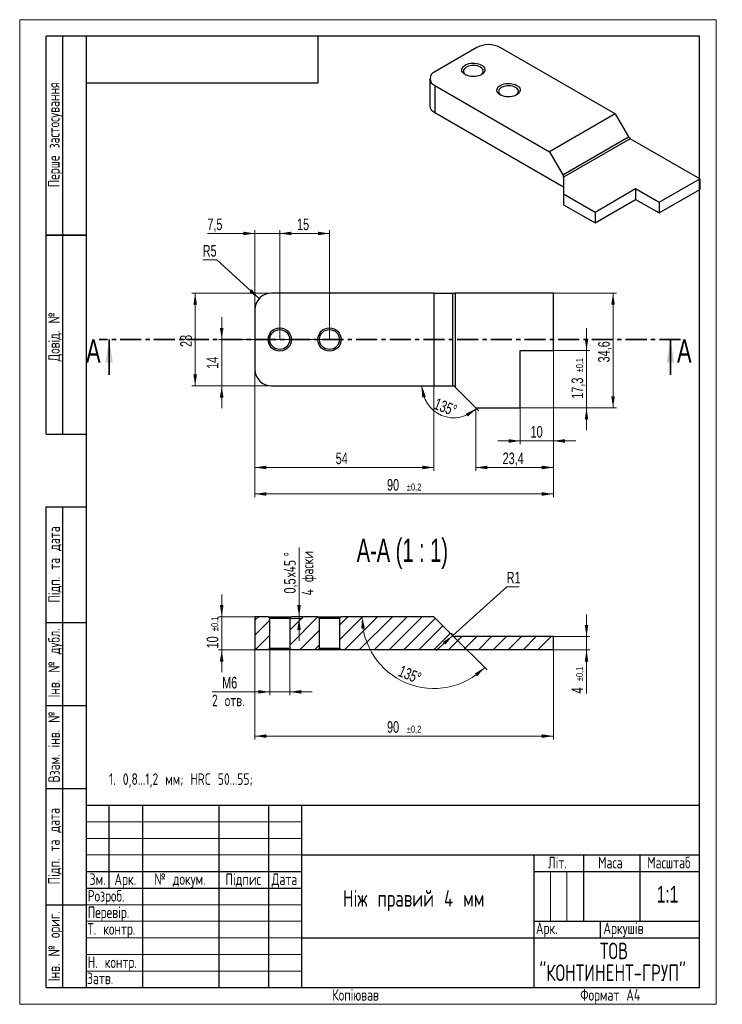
# Model space of a CAD drawing. Header units: millimetres. Extents: x 0 to 212, y 0 to 297.
import ezdxf

# ---------------------------------------------------------------- set-up
doc = ezdxf.new("R2010")
doc.units = ezdxf.units.MM
doc.linetypes.add('SLD-Сплошная', pattern=[0])
doc.linetypes.add('SLD-Тонкая-Толстая', pattern=[10.16, 6.35, -1.27, 1.27, -1.27])
doc.layers.add('ОСЕВЫЕ', color=7, linetype='SLD-Сплошная')
doc.styles.add('SLDTEXTSTYLE0', font='TXT', dxfattribs={"width": 0.7, "bigfont": 'bigfont'})
doc.styles.add('SLDTEXTSTYLE1', font='TXT', dxfattribs={"width": 0.7})
doc.styles.add('SLDTEXTSTYLE2', font='TXT', dxfattribs={"width": 0.645455})
doc.dimstyles.new('SLDDIMSTYLE0', dxfattribs={"dimtxt": 3.5, "dimasz": 3.5, "dimexe": 0, "dimexo": 0.0625, "dimgap": 0.875, "dimtad": 2, "dimrnd": 1e-09, "dimzin": 12, "dimdsep": 46, "dimtxsty": 'SLDTEXTSTYLE1', "dimsah": 1, "dimcen": 0.09, "dimadec": 0, "dimazin": 3, "dimtfac": 1, "dimtdec": 3, "dimtofl": 0, "dimtmove": 0, "dimatfit": 3, "dimfxl": 1, "dimfrac": 2, "dimtolj": 1, "dimtzin": 12, "dimarcsym": 0})
doc.dimstyles.new('SLDDIMSTYLE1', dxfattribs={"dimtxt": 3.5, "dimasz": 3.5, "dimexe": 0, "dimexo": 0.0625, "dimgap": 0.875, "dimtad": 2, "dimrnd": 1e-09, "dimzin": 12, "dimdsep": 46, "dimtxsty": 'SLDTEXTSTYLE1', "dimsah": 1, "dimcen": 0.09, "dimadec": 0, "dimazin": 3, "dimtfac": 1, "dimtdec": 3, "dimtmove": 0, "dimatfit": 0, "dimfxl": 1, "dimfrac": 2, "dimtolj": 1, "dimtzin": 12, "dimarcsym": 0})
doc.dimstyles.new('SLDDIMSTYLE10', dxfattribs={"dimtxt": 3.5, "dimasz": 3.5, "dimexe": 0, "dimexo": 0.0625, "dimgap": 0.875, "dimtad": 2, "dimdec": 1, "dimrnd": 1e-09, "dimdsep": 46, "dimtxsty": 'SLDTEXTSTYLE1', "dimsah": 1, "dimcen": 0.09, "dimadec": 0, "dimazin": 2, "dimtfac": 1, "dimtdec": 3, "dimtmove": 0, "dimatfit": 0, "dimfxl": 1, "dimfrac": 2, "dimtolj": 1, "dimtzin": 12, "dimarcsym": 0})
doc.dimstyles.new('SLDDIMSTYLE2', dxfattribs={"dimtxt": 3.5, "dimasz": 3.5, "dimexe": 0, "dimexo": 0.0625, "dimgap": 0.875, "dimtad": 0, "dimtih": 1, "dimtoh": 1, "dimrnd": 1e-09, "dimzin": 12, "dimdsep": 46, "dimtxsty": 'SLDTEXTSTYLE1', "dimsah": 1, "dimcen": 0, "dimadec": 0, "dimazin": 3, "dimtfac": 1, "dimtdec": 3, "dimtofl": 0, "dimtmove": 0, "dimatfit": 3, "dimfxl": 1, "dimfrac": 2, "dimtolj": 1, "dimtzin": 12, "dimarcsym": 0})
doc.dimstyles.new('SLDDIMSTYLE3', dxfattribs={"dimtxt": 3.5, "dimasz": 3.5, "dimexe": 0, "dimexo": 0.0625, "dimgap": 0.875, "dimtad": 2, "dimdec": 1, "dimrnd": 1e-09, "dimzin": 12, "dimdsep": 46, "dimtxsty": 'SLDTEXTSTYLE1', "dimsah": 1, "dimcen": 0.09, "dimadec": 0, "dimazin": 3, "dimtol": 1, "dimtp": 0.1, "dimtm": 0.1, "dimtfac": 1, "dimtdec": 1, "dimtmove": 0, "dimatfit": 0, "dimfxl": 1, "dimfrac": 2, "dimtolj": 1, "dimarcsym": 0})
doc.dimstyles.new('SLDDIMSTYLE4', dxfattribs={"dimtxt": 3.5, "dimasz": 3.5, "dimexe": 0, "dimexo": 0.0625, "dimgap": 0.875, "dimtad": 2, "dimdec": 1, "dimrnd": 1e-09, "dimzin": 12, "dimdsep": 46, "dimtxsty": 'SLDTEXTSTYLE1', "dimsah": 1, "dimcen": 0.09, "dimadec": 0, "dimazin": 3, "dimtfac": 1, "dimtdec": 3, "dimtofl": 0, "dimtmove": 0, "dimatfit": 3, "dimfxl": 1, "dimfrac": 2, "dimtolj": 1, "dimtzin": 12, "dimarcsym": 0})
doc.dimstyles.new('SLDDIMSTYLE5', dxfattribs={"dimtxt": 3.5, "dimasz": 3.5, "dimexe": 0, "dimexo": 0.0625, "dimgap": 0.875, "dimtad": 2, "dimrnd": 1e-09, "dimzin": 12, "dimdsep": 46, "dimtxsty": 'SLDTEXTSTYLE1', "dimsah": 1, "dimcen": 0.09, "dimadec": 0, "dimazin": 3, "dimtol": 1, "dimtp": 0.2, "dimtm": 0.2, "dimtfac": 1, "dimtdec": 1, "dimtofl": 0, "dimtmove": 0, "dimatfit": 3, "dimfxl": 1, "dimfrac": 2, "dimtolj": 1, "dimarcsym": 0})
doc.dimstyles.new('SLDDIMSTYLE6', dxfattribs={"dimtxt": 3.5, "dimasz": 3.5, "dimexe": 0, "dimexo": 0.0625, "dimgap": 0.875, "dimtad": 2, "dimdec": 4, "dimzin": 12, "dimdsep": 46, "dimtxsty": 'SLDTEXTSTYLE1', "dimsah": 1, "dimcen": 0.09, "dimazin": 3, "dimtfac": 1, "dimtdec": 3, "dimtofl": 0, "dimtmove": 0, "dimatfit": 3, "dimfxl": 1, "dimfrac": 2, "dimtolj": 1, "dimtzin": 12, "dimarcsym": 0})
doc.dimstyles.new('SLDDIMSTYLE7', dxfattribs={"dimtxt": 3.5, "dimasz": 3.5, "dimexe": 0, "dimexo": 0.0625, "dimgap": 0.875, "dimtad": 2, "dimdec": 1, "dimrnd": 1e-09, "dimzin": 12, "dimdsep": 46, "dimtxsty": 'SLDTEXTSTYLE1', "dimsah": 1, "dimcen": 0.09, "dimadec": 0, "dimazin": 3, "dimtfac": 1, "dimtdec": 3, "dimtmove": 0, "dimatfit": 0, "dimfxl": 1, "dimfrac": 2, "dimtolj": 1, "dimtzin": 12, "dimarcsym": 0})
doc.dimstyles.new('SLDDIMSTYLE8', dxfattribs={"dimtxt": 3.5, "dimasz": 3.5, "dimexe": 0, "dimexo": 0.0625, "dimgap": 0.875, "dimtad": 2, "dimrnd": 1e-09, "dimzin": 12, "dimdsep": 46, "dimtxsty": 'SLDTEXTSTYLE1', "dimsah": 1, "dimcen": 0.09, "dimadec": 0, "dimazin": 3, "dimtol": 1, "dimtp": 0.1, "dimtm": 0.1, "dimtfac": 1, "dimtdec": 1, "dimtmove": 0, "dimatfit": 0, "dimfxl": 1, "dimfrac": 2, "dimtolj": 1, "dimarcsym": 0})
doc.dimstyles.new('SLDDIMSTYLE9', dxfattribs={"dimtxt": 3.5, "dimasz": 3.5, "dimexe": 0, "dimexo": 0.0625, "dimgap": 0.875, "dimtad": 0, "dimtih": 1, "dimtoh": 1, "dimrnd": 1e-09, "dimzin": 12, "dimdsep": 46, "dimtxsty": 'SLDTEXTSTYLE1', "dimsah": 1, "dimcen": 0, "dimadec": 0, "dimazin": 3, "dimtfac": 1, "dimtdec": 3, "dimtofl": 0, "dimtmove": 1, "dimatfit": 3, "dimfxl": 1, "dimfrac": 2, "dimtolj": 1, "dimtzin": 12, "dimarcsym": 0})

# ---------------------------------------------------------------- blocks, each defined once
blk = doc.blocks.new('SW_NOTE_0')
at = {"color": 0, "linetype": 'Continuous', "lineweight": 0, "char_height": 5, "attachment_point": 2, "style": 'SLDTEXTSTYLE0'}
for s, insert in [('ТОВ', (4.69, 6.45)), ('"КОНТИНЕНТ-ГРУП"', (4.28, -0.14))]:
    blk.add_mtext(s, dxfattribs=dict(at, insert=insert))
blk = doc.blocks.new('_D')
at = {"color": 7, "linetype": 'SLD-Сплошная', "lineweight": 0}
for p, q in [((75.9, 214.51), (51.91, 214.51)), ((52.91, 186.51), (52.91, 214.51)), ((75.9, 186.51), (51.91, 186.51))]:
    blk.add_line(p, q, dxfattribs=at)
at = {"color": 7, "linetype": 'SLD-Сплошная', "lineweight": 18}
for points in [[(52.91, 214.51), (52.37, 211.01), (53.44, 211.01)], [(52.91, 186.51), (53.44, 190.01), (52.37, 190.01)]]:
    blk.add_solid(points, dxfattribs=at)
at = {"color": 7, "linetype": 'SLD-Сплошная', "lineweight": 18, "insert": (48.39, 198.27), "char_height": 3.5, "attachment_point": 1, "rotation": 90, "style": 'SLDTEXTSTYLE1'}
blk.add_mtext('28', dxfattribs=at)
blk = doc.blocks.new('_D_1')
at = {"color": 7, "linetype": 'SLD-Сплошная', "lineweight": 0}
for p, q in [((60.91, 200.51), (60.91, 207.24)), ((93.4, 200.51), (59.91, 200.51)), ((60.91, 186.51), (60.91, 200.51)), ((75.9, 186.51), (59.91, 186.51)), ((60.91, 186.51), (60.91, 179.78))]:
    blk.add_line(p, q, dxfattribs=at)
at = {"color": 7, "linetype": 'SLD-Сплошная', "lineweight": 18}
for points in [[(60.91, 200.51), (61.44, 204.01), (60.37, 204.01)], [(60.91, 186.51), (60.37, 183.01), (61.44, 183.01)]]:
    blk.add_solid(points, dxfattribs=at)
at = {"color": 7, "linetype": 'SLD-Сплошная', "lineweight": 18, "insert": (56.39, 191.65), "char_height": 3.5, "attachment_point": 1, "rotation": 90, "style": 'SLDTEXTSTYLE1'}
blk.add_mtext('14', dxfattribs=at)
blk = doc.blocks.new('_D_2')
at = {"color": 7, "linetype": 'SLD-Сплошная', "lineweight": 0}
for p, q in [((59.41, 224.51), (55.18, 224.51)), ((72.21, 212.88), (59.41, 224.51))]:
    blk.add_line(p, q, dxfattribs=at)
at = {"color": 7, "linetype": 'SLD-Сплошная', "lineweight": 18}
blk.add_solid([(72.21, 212.88), (69.98, 215.63), (69.26, 214.83)], dxfattribs=at)
at = {"color": 7, "linetype": 'SLD-Сплошная', "lineweight": 18, "insert": (55.18, 229.02), "char_height": 3.5, "attachment_point": 1, "style": 'SLDTEXTSTYLE1'}
blk.add_mtext('R5', dxfattribs=at)
blk = doc.blocks.new('_D_3')
at = {"color": 7, "linetype": 'SLD-Сплошная', "lineweight": 0}
for p, q in [((170.91, 197.21), (170.91, 203.94)), ((160.92, 197.21), (171.91, 197.21)), ((170.91, 179.91), (170.91, 197.21)), ((150.92, 179.91), (171.91, 179.91)), ((170.91, 179.91), (170.91, 173.18))]:
    blk.add_line(p, q, dxfattribs=at)
at = {"color": 7, "linetype": 'SLD-Сплошная', "lineweight": 18}
for points in [[(170.91, 197.21), (171.44, 200.71), (170.37, 200.71)], [(170.91, 179.91), (170.37, 176.41), (171.44, 176.41)]]:
    blk.add_solid(points, dxfattribs=at)
at = {"color": 7, "linetype": 'SLD-Сплошная', "lineweight": 18, "attachment_point": 1, "rotation": 90, "style": 'SLDTEXTSTYLE1'}
for s, insert, char_height in [('±0,1', (167.75, 190.6), 2.1), ('17,3', (166.39, 182.64), 3.5)]:
    blk.add_mtext(s, dxfattribs=dict(at, insert=insert, char_height=char_height))
blk = doc.blocks.new('_D_4')
at = {"color": 7, "linetype": 'SLD-Сплошная', "lineweight": 0}
for p, q in [((160.92, 214.51), (179.91, 214.51)), ((178.91, 179.91), (178.91, 214.51)), ((150.92, 179.91), (179.91, 179.91))]:
    blk.add_line(p, q, dxfattribs=at)
at = {"color": 7, "linetype": 'SLD-Сплошная', "lineweight": 18}
for points in [[(178.91, 214.51), (178.37, 211.01), (179.44, 211.01)], [(178.91, 179.91), (179.44, 183.41), (178.37, 183.41)]]:
    blk.add_solid(points, dxfattribs=at)
at = {"color": 7, "linetype": 'SLD-Сплошная', "lineweight": 18, "insert": (174.39, 193.6), "char_height": 3.5, "attachment_point": 1, "rotation": 90, "style": 'SLDTEXTSTYLE1'}
blk.add_mtext('34,6', dxfattribs=at)
blk = doc.blocks.new('_D_5')
at = {"color": 7, "linetype": 'SLD-Сплошная', "lineweight": 0}
for p, q in [((70.91, 191.5), (70.91, 160.91)), ((124.91, 186.5), (124.91, 160.91)), ((70.91, 161.91), (124.91, 161.91))]:
    blk.add_line(p, q, dxfattribs=at)
at = {"color": 7, "linetype": 'SLD-Сплошная', "lineweight": 18}
for points in [[(70.91, 161.91), (74.41, 161.37), (74.41, 162.45)], [(124.91, 161.91), (121.41, 162.45), (121.41, 161.37)]]:
    blk.add_solid(points, dxfattribs=at)
at = {"color": 7, "linetype": 'SLD-Сплошная', "lineweight": 18, "insert": (95.28, 166.42), "char_height": 3.5, "attachment_point": 1, "style": 'SLDTEXTSTYLE1'}
blk.add_mtext('54', dxfattribs=at)
blk = doc.blocks.new('_D_6')
at = {"color": 7, "linetype": 'SLD-Сплошная', "lineweight": 0}
for p, q in [((160.91, 197.2), (160.91, 152.91)), ((70.91, 191.5), (70.91, 152.91)), ((70.91, 153.91), (160.91, 153.91))]:
    blk.add_line(p, q, dxfattribs=at)
at = {"color": 7, "linetype": 'SLD-Сплошная', "lineweight": 18}
for points in [[(70.91, 153.91), (74.41, 153.37), (74.41, 154.45)], [(160.91, 153.91), (157.41, 154.45), (157.41, 153.37)]]:
    blk.add_solid(points, dxfattribs=at)
at = {"color": 7, "linetype": 'SLD-Сплошная', "lineweight": 18, "attachment_point": 1, "style": 'SLDTEXTSTYLE1'}
for s, insert, char_height in [('90', (110.75, 158.42), 3.5), ('±0,2', (116.73, 157.06), 2.1)]:
    blk.add_mtext(s, dxfattribs=dict(at, insert=insert, char_height=char_height))
blk = doc.blocks.new('_D_7')
at = {"color": 7, "linetype": 'SLD-Сплошная', "lineweight": 0}
blk.add_line((137.51, 179.9), (138.41, 179), dxfattribs=at)
at = {"color": 7, "linetype": 'SLD-Сплошная', "lineweight": 18}
blk.add_arc((130.91, 186.51), 9.62, 180, 315, dxfattribs=at)
for points in [[(121.29, 186.51), (121.36, 182.97), (122.42, 183.16)], [(137.71, 179.71), (134.53, 178.14), (135.15, 177.26)]]:
    blk.add_solid(points, dxfattribs=at)
at = {"color": 7, "linetype": 'SLD-Сплошная', "lineweight": 18, "insert": (125.87, 182.98), "char_height": 3.5, "attachment_point": 1, "rotation": 338.8326, "style": 'SLDTEXTSTYLE1'}
blk.add_mtext('135°', dxfattribs=at)
blk = doc.blocks.new('_D_8')
at = {"color": 7, "linetype": 'SLD-Сплошная', "lineweight": 0}
for p, q in [((160.91, 197.2), (160.91, 168.91)), ((150.91, 179.9), (150.91, 168.91)), ((150.91, 169.91), (144.17, 169.91)), ((150.91, 169.91), (160.91, 169.91)), ((160.91, 169.91), (167.64, 169.91))]:
    blk.add_line(p, q, dxfattribs=at)
at = {"color": 7, "linetype": 'SLD-Сплошная', "lineweight": 18}
for points in [[(150.91, 169.91), (147.41, 170.45), (147.41, 169.37)], [(160.91, 169.91), (164.41, 169.37), (164.41, 170.45)]]:
    blk.add_solid(points, dxfattribs=at)
at = {"color": 7, "linetype": 'SLD-Сплошная', "lineweight": 18, "insert": (154.04, 174.42), "char_height": 3.5, "attachment_point": 1, "style": 'SLDTEXTSTYLE1'}
blk.add_mtext('10', dxfattribs=at)
blk = doc.blocks.new('_D_9')
at = {"color": 7, "linetype": 'SLD-Сплошная', "lineweight": 0}
for p, q in [((160.91, 197.2), (160.91, 160.91)), ((137.51, 179.9), (137.51, 160.91)), ((137.51, 161.91), (160.91, 161.91))]:
    blk.add_line(p, q, dxfattribs=at)
at = {"color": 7, "linetype": 'SLD-Сплошная', "lineweight": 18}
for points in [[(137.51, 161.91), (141.01, 161.37), (141.01, 162.45)], [(160.91, 161.91), (157.41, 162.45), (157.41, 161.37)]]:
    blk.add_solid(points, dxfattribs=at)
at = {"color": 7, "linetype": 'SLD-Сплошная', "lineweight": 18, "insert": (145.6, 166.42), "char_height": 3.5, "attachment_point": 1, "style": 'SLDTEXTSTYLE1'}
blk.add_mtext('23,4', dxfattribs=at)
blk = doc.blocks.new('_D_10')
at = {"color": 7, "linetype": 'SLD-Сплошная', "lineweight": 0}
for p, q in [((70.91, 232.51), (56.58, 232.51)), ((70.91, 209.52), (70.91, 233.51)), ((70.91, 232.51), (78.41, 232.51)), ((78.41, 200.52), (78.41, 233.51)), ((78.41, 232.51), (85.14, 232.51))]:
    blk.add_line(p, q, dxfattribs=at)
at = {"color": 7, "linetype": 'SLD-Сплошная', "lineweight": 18}
for points in [[(70.91, 232.51), (67.41, 233.05), (67.41, 231.97)], [(78.41, 232.51), (81.91, 231.97), (81.91, 233.05)]]:
    blk.add_solid(points, dxfattribs=at)
at = {"color": 7, "linetype": 'SLD-Сплошная', "lineweight": 18, "insert": (56.58, 237.02), "char_height": 3.5, "attachment_point": 1, "style": 'SLDTEXTSTYLE1'}
blk.add_mtext('7,5', dxfattribs=at)
blk = doc.blocks.new('_D_11')
at = {"color": 7, "linetype": 'SLD-Сплошная', "lineweight": 0}
for p, q in [((78.41, 200.52), (78.41, 233.51)), ((78.41, 232.51), (93.41, 232.51)), ((93.41, 200.52), (93.41, 233.51))]:
    blk.add_line(p, q, dxfattribs=at)
at = {"color": 7, "linetype": 'SLD-Сплошная', "lineweight": 18}
for points in [[(78.41, 232.51), (81.91, 231.97), (81.91, 233.05)], [(93.41, 232.51), (89.91, 233.05), (89.91, 231.97)]]:
    blk.add_solid(points, dxfattribs=at)
at = {"color": 7, "linetype": 'SLD-Сплошная', "lineweight": 18, "insert": (83.62, 237.02), "char_height": 3.5, "attachment_point": 1, "style": 'SLDTEXTSTYLE1'}
blk.add_mtext('15', dxfattribs=at)
blk = doc.blocks.new('_D_12')
at = {"color": 7, "linetype": 'SLD-Сплошная', "lineweight": 0}
for p, q in [((60.91, 116.87), (60.91, 123.6)), ((70.9, 116.87), (59.91, 116.87)), ((60.91, 106.87), (60.91, 116.87)), ((70.9, 106.87), (59.91, 106.87)), ((60.91, 106.87), (60.91, 100.14))]:
    blk.add_line(p, q, dxfattribs=at)
at = {"color": 7, "linetype": 'SLD-Сплошная', "lineweight": 18}
for points in [[(60.91, 116.87), (61.44, 120.37), (60.37, 120.37)], [(60.91, 106.87), (60.37, 103.37), (61.44, 103.37)]]:
    blk.add_solid(points, dxfattribs=at)
at = {"color": 7, "linetype": 'SLD-Сплошная', "lineweight": 18, "attachment_point": 1, "rotation": 90, "style": 'SLDTEXTSTYLE1'}
for s, insert, char_height in [('±0,1', (57.75, 112.54), 2.1), ('10', (56.39, 107.32), 3.5)]:
    blk.add_mtext(s, dxfattribs=dict(at, insert=insert, char_height=char_height))
blk = doc.blocks.new('_D_13')
at = {"color": 7, "linetype": 'SLD-Сплошная', "lineweight": 0}
for p, q in [((170.91, 110.87), (170.91, 117.6)), ((160.92, 110.87), (171.91, 110.87)), ((170.91, 106.87), (170.91, 110.87)), ((160.92, 106.87), (171.91, 106.87)), ((170.91, 106.87), (170.91, 93.72))]:
    blk.add_line(p, q, dxfattribs=at)
at = {"color": 7, "linetype": 'SLD-Сплошная', "lineweight": 18}
for points in [[(170.91, 110.87), (171.44, 114.37), (170.37, 114.37)], [(170.91, 106.87), (170.37, 103.37), (171.44, 103.37)]]:
    blk.add_solid(points, dxfattribs=at)
at = {"color": 7, "linetype": 'SLD-Сплошная', "lineweight": 18, "attachment_point": 1, "rotation": 90, "style": 'SLDTEXTSTYLE1'}
for s, insert, char_height in [('±0,1', (167.75, 97.45), 2.1), ('4', (166.39, 93.72), 3.5)]:
    blk.add_mtext(s, dxfattribs=dict(at, insert=insert, char_height=char_height))
blk = doc.blocks.new('_D_14')
at = {"color": 7, "linetype": 'SLD-Сплошная', "lineweight": 0}
for p, q in [((75.41, 107.36), (75.41, 93.21)), ((81.41, 107.36), (81.41, 93.21)), ((75.41, 94.21), (57.99, 94.21)), ((75.41, 94.21), (81.41, 94.21)), ((81.41, 94.21), (88.14, 94.21))]:
    blk.add_line(p, q, dxfattribs=at)
at = {"color": 7, "linetype": 'SLD-Сплошная', "lineweight": 18}
for points in [[(75.41, 94.21), (71.91, 94.75), (71.91, 93.68)], [(81.41, 94.21), (84.91, 93.68), (84.91, 94.75)]]:
    blk.add_solid(points, dxfattribs=at)
at = {"color": 7, "linetype": 'SLD-Сплошная', "lineweight": 18, "char_height": 3.5, "attachment_point": 1}
for s, insert, style in [('M', (61.04, 98.73), 'SLDTEXTSTYLE1'), ('6', (63.77, 98.73), 'SLDTEXTSTYLE1'), ('2 отв.', (57.99, 93.38), 'SLDTEXTSTYLE0')]:
    blk.add_mtext(s, dxfattribs=dict(at, insert=insert, style=style))
blk = doc.blocks.new('_D_15')
at = {"color": 7, "linetype": 'SLD-Сплошная', "lineweight": 0}
blk.add_line((130.62, 111.16), (140.92, 100.86), dxfattribs=at)
at = {"color": 7, "linetype": 'SLD-Сплошная', "lineweight": 18}
blk.add_arc((124.91, 116.87), 21.65, 180, 315, dxfattribs=at)
for points in [[(103.26, 116.87), (103, 113.34), (104.07, 113.43)], [(140.21, 101.57), (137.2, 99.71), (137.9, 98.89)]]:
    blk.add_solid(points, dxfattribs=at)
at = {"color": 7, "linetype": 'SLD-Сплошная', "lineweight": 18, "insert": (115.19, 102.35), "char_height": 3.5, "attachment_point": 1, "rotation": 337.5, "style": 'SLDTEXTSTYLE1'}
blk.add_mtext('135°', dxfattribs=at)
blk = doc.blocks.new('_D_16')
at = {"color": 7, "linetype": 'SLD-Сплошная', "lineweight": 0}
for p, q in [((130.58, 111.2), (146.84, 125.9)), ((146.84, 125.9), (150.58, 125.9)), ((130.58, 111.2), (125.58, 106.69))]:
    blk.add_line(p, q, dxfattribs=at)
at = {"color": 7, "linetype": 'SLD-Сплошная', "lineweight": 18}
blk.add_arc((131.32, 111.87), 1, 177.1094, 224.4271, dxfattribs=at)
blk.add_solid([(130.58, 111.2), (127.62, 109.25), (128.34, 108.46)], dxfattribs=at)
at = {"color": 7, "linetype": 'SLD-Сплошная', "lineweight": 18, "insert": (146.84, 130.42), "char_height": 3.5, "attachment_point": 1, "style": 'SLDTEXTSTYLE1'}
blk.add_mtext('R1', dxfattribs=at)
blk = doc.blocks.new('_D_17')
at = {"color": 7, "linetype": 'SLD-Сплошная', "lineweight": 0}
for p, q in [((70.91, 106.86), (70.91, 79.87)), ((160.91, 106.86), (160.91, 79.87)), ((70.91, 80.87), (160.91, 80.87))]:
    blk.add_line(p, q, dxfattribs=at)
at = {"color": 7, "linetype": 'SLD-Сплошная', "lineweight": 18}
for points in [[(70.91, 80.87), (74.41, 80.33), (74.41, 81.41)], [(160.91, 80.87), (157.41, 81.41), (157.41, 80.33)]]:
    blk.add_solid(points, dxfattribs=at)
at = {"color": 7, "linetype": 'SLD-Сплошная', "lineweight": 18, "attachment_point": 1, "style": 'SLDTEXTSTYLE1'}
for s, insert, char_height in [('90', (110.75, 85.38), 3.5), ('±0,2', (116.73, 84.02), 2.1)]:
    blk.add_mtext(s, dxfattribs=dict(at, insert=insert, char_height=char_height))
blk = doc.blocks.new('_D_18')
at = {"color": 7, "linetype": 'SLD-Сплошная', "lineweight": 0}
for p, q in [((84.23, 116.87), (84.23, 137.73)), ((81.42, 116.37), (85.23, 116.37)), ((81.92, 116.87), (85.23, 116.87)), ((84.23, 116.37), (84.23, 116.87)), ((84.23, 116.37), (84.23, 109.64))]:
    blk.add_line(p, q, dxfattribs=at)
at = {"color": 7, "linetype": 'SLD-Сплошная', "lineweight": 18}
for points in [[(84.23, 116.87), (84.76, 120.37), (83.69, 120.37)], [(84.23, 116.37), (83.69, 112.87), (84.76, 112.87)]]:
    blk.add_solid(points, dxfattribs=at)
at = {"color": 7, "linetype": 'SLD-Сплошная', "lineweight": 18, "char_height": 3.5, "attachment_point": 1, "rotation": 90}
for s, insert, style in [('4 фаски', (85.06, 123.31), 'SLDTEXTSTYLE0'), ('%%d', (79.71, 135.05), 'SLDTEXTSTYLE1'), ('х45', (79.71, 128.83), 'SLDTEXTSTYLE0'), ('0,5', (79.71, 123.86), 'SLDTEXTSTYLE1')]:
    blk.add_mtext(s, dxfattribs=dict(at, insert=insert, style=style))

msp = doc.modelspace()

# ---------------------------------------------------------------- hatches: boundary and pattern name
at = {"linetype": 'SLD-Сплошная', "lineweight": 18}
h = msp.add_hatch(dxfattribs=at)
h.set_pattern_fill('ANSI31', style=0)
h.paths.add_polyline_path([(70.90575, 106.87242), (74.90575, 106.87242), (75.40575, 107.37242), (75.40575, 116.37242), (74.90575, 116.87242), (70.90575, 116.87242)], flags=0)
h = msp.add_hatch(dxfattribs=at)
h.set_pattern_fill('ANSI31', style=0)
h.paths.add_polyline_path([(89.90575, 106.87242), (90.40575, 107.37242), (90.40575, 116.37242), (89.90575, 116.87242), (81.90575, 116.87242), (81.40575, 116.37242), (81.40575, 107.37242), (81.90575, 106.87242)], flags=0)
h = msp.add_hatch(dxfattribs=at)
h.set_pattern_fill('ANSI31', style=0)
edge = h.paths.add_edge_path(flags=0)
edge.add_line((96.90575, 106.87242), (160.90575, 106.87242))
edge.add_line((160.90575, 106.87242), (160.90575, 110.87242))
edge.add_line((160.90575, 110.87242), (131.31996, 110.87242))
edge.add_arc((131.31996, 111.87242), 1, 225, 270, ccw=False)
edge.add_line((130.61285, 111.16532), (124.90575, 116.87242))
edge.add_line((124.90575, 116.87242), (96.90575, 116.87242))
edge.add_line((96.90575, 116.87242), (96.40575, 116.37242))
edge.add_line((96.40575, 116.37242), (96.40575, 107.37242))
edge.add_line((96.40575, 107.37242), (96.90575, 106.87242))

# ---------------------------------------------------------------- linework, layer by layer
at = {"color": 7, "linetype": 'SLD-Сплошная', "lineweight": 25}
for p, q in [((8, 172), (8, 292)), ((20, 292), (8, 292)), ((8, 172), (8, 292)), ((13, 172), (13, 292)), ((13, 172), (13, 292)), ((20, 292), (20, 5)), ((205, 292), (20, 292)), ((20, 292), (20, 5)), ((90, 278), (90, 292)), ((205, 5), (205, 292)), ((137.84805, 288.6133), (125.12012, 281.26563)), ((179.56735, 268.61131), (144.91911, 288.6133)), ((123.65566, 279.22461), (123.65566, 271.0592)), ((20, 278), (90, 278)), ((125.12012, 277.18359), (125.12012, 269.01818)), ((125.12012, 277.18359), (159.76836, 257.18159)), ((125.12012, 269.01818), (164.011, 246.56696)), ((179.56735, 268.61131), (159.76836, 257.18159)), ((179.56735, 268.61131), (183.60288, 261.62156)), ((163.80389, 250.19184), (183.60288, 261.62156)), ((184.10288, 261.09375), (164.011, 249.49496)), ((205.02319, 249.01671), (184.10288, 261.09375)), ((159.76836, 257.18159), (163.80389, 250.19184)), ((164.011, 249.49496), (164.011, 249.90646)), ((164.011, 249.49496), (164.011, 244.44483)), ((192.79024, 241.95478), (205.02319, 249.01671)), ((205.02319, 249.01671), (205.02319, 245.75055)), ((164.011, 244.44483), (173.48623, 238.9749)), ((164.011, 244.44483), (164.011, 241.17867)), ((173.48623, 238.9749), (185.71918, 246.03683)), ((185.71918, 246.03683), (192.79024, 241.95478)), ((185.71918, 246.03683), (185.71918, 242.77066)), ((192.79024, 238.68862), (205.02319, 245.75055)), ((164.011, 241.17867), (173.48623, 235.70873)), ((173.48623, 235.70873), (185.71918, 242.77066)), ((185.71918, 242.77066), (192.79024, 238.68862)), ((192.79024, 241.95478), (192.79024, 238.68862)), ((173.48623, 238.9749), (173.48623, 235.70873)), ((8, 232), (20, 232)), ((20, 232), (8, 232)), ((124.90575, 214.51194), (75.90575, 214.51194)), ((124.90575, 214.51194), (124.90575, 186.51194)), ((124.90575, 214.51194), (130.61285, 214.51194)), ((130.61285, 186.51194), (130.61285, 214.51194)), ((130.61285, 214.51194), (131.31996, 214.51194)), ((131.31996, 214.51194), (131.31996, 186.09773)), ((160.90575, 214.51194), (131.31996, 214.51194)), ((160.90575, 197.21194), (160.90575, 214.51194)), ((70.90575, 209.51194), (70.90575, 191.51194)), ((150.90575, 179.91194), (150.90575, 197.21194)), ((150.90575, 197.21194), (160.90575, 197.21194)), ((75.90575, 186.51194), (124.90575, 186.51194)), ((124.90575, 186.51194), (130.61285, 186.51194)), ((130.90575, 186.51194), (130.61285, 186.51194)), ((131.31996, 186.09773), (130.90575, 186.51194)), ((131.31996, 186.09773), (137.50575, 179.91194)), ((137.50575, 179.91194), (150.90575, 179.91194)), ((8, 172), (20, 172)), ((8, 5), (8, 150)), ((8, 150), (20, 150)), ((13, 5), (13, 150)), ((70.90575, 116.87242), (70.90575, 106.87242)), ((74.90575, 116.87242), (70.90575, 116.87242)), ((74.90575, 116.87242), (75.40575, 116.37242)), ((74.90575, 116.87242), (81.90575, 116.87242)), ((81.40575, 116.37242), (75.40575, 116.37242)), ((75.40575, 107.37242), (75.40575, 116.37242)), ((81.40575, 116.37242), (81.90575, 116.87242)), ((81.40575, 116.37242), (81.40575, 107.37242)), ((89.90575, 116.87242), (81.90575, 116.87242)), ((89.90575, 116.87242), (90.40575, 116.37242)), ((89.90575, 116.87242), (96.90575, 116.87242)), ((96.40575, 116.37242), (90.40575, 116.37242)), ((90.40575, 107.37242), (90.40575, 116.37242)), ((96.40575, 116.37242), (96.90575, 116.87242)), ((96.40575, 116.37242), (96.40575, 107.37242)), ((124.90575, 116.87242), (96.90575, 116.87242)), ((130.61285, 111.16532), (124.90575, 116.87242)), ((20, 115), (8, 115)), ((160.90575, 110.87242), (131.31996, 110.87242)), ((160.90575, 106.87242), (160.90575, 110.87242)), ((75.40575, 107.37242), (74.90575, 106.87242)), ((75.40575, 107.37242), (81.40575, 107.37242)), ((81.90575, 106.87242), (81.40575, 107.37242)), ((90.40575, 107.37242), (89.90575, 106.87242)), ((90.40575, 107.37242), (96.40575, 107.37242)), ((96.90575, 106.87242), (96.40575, 107.37242)), ((74.90575, 106.87242), (70.90575, 106.87242)), ((81.90575, 106.87242), (74.90575, 106.87242)), ((89.90575, 106.87242), (81.90575, 106.87242)), ((96.90575, 106.87242), (89.90575, 106.87242)), ((160.90575, 106.87242), (96.90575, 106.87242)), ((20, 90), (8, 90)), ((20, 65), (8, 65)), ((20, 60), (205, 60)), ((20, 60), (20, 5)), ((27, 35), (27, 60)), ((37, 60), (37, 5)), ((60, 60), (60, 5)), ((75, 60), (75, 5)), ((85, 60), (85, 5)), ((85, 45), (205, 45)), ((155, 45), (155, 5)), ((170, 45), (170, 25)), ((187, 45), (187, 25)), ((20, 40), (85, 40)), ((155, 40), (205, 40)), ((20, 35), (85, 35)), ((8, 30), (20, 30)), ((155, 25), (205, 25)), ((175, 25), (175, 20)), ((85, 20), (205, 20)), ((8, 5), (20, 5)), ((20, 5), (205, 5))]:
    msp.add_line(p, q, dxfattribs=at)
at = {"color": 7, "linetype": 'SLD-Тонкая-Толстая', "lineweight": 35}
msp.add_line((199.21884, 200.51194), (23.98075, 200.51194), dxfattribs=at)
at = {"color": 7, "linetype": 'SLD-Сплошная', "lineweight": 35}
for p, q in [((26.98075, 189.87194), (26.98075, 200.51194)), ((196.21884, 189.87194), (196.21884, 200.51194))]:
    msp.add_line(p, q, dxfattribs=at)
at = {"color": 7, "linetype": 'SLD-Сплошная', "lineweight": 18}
for p, q in [((17.9, 172), (14.4, 172)), ((20, 55), (85, 55)), ((20, 50), (85, 50)), ((20, 45), (85, 45)), ((160, 40), (160, 25)), ((165, 40), (165, 25)), ((20, 30), (85, 30)), ((20, 25), (85, 25)), ((20, 20), (85, 20)), ((20, 15), (85, 15)), ((20, 10), (85, 10))]:
    msp.add_line(p, q, dxfattribs=at)
at = {"color": 7, "linetype": 'SLD-Сплошная', "lineweight": 25, "flags": 128}
for points in [[(139.26226, 283.30665), (139.64492, 283.04465), (139.94537, 282.74908), (140.15497, 282.42845), (140.26769, 282.09198), (140.28029, 281.74936), (140.19241, 281.41043), (140.00657, 281.08495), (139.72812, 280.78229), (139.36507, 280.51115), (138.92786, 280.27932), (138.42908, 280.09349), (137.88307, 279.95899), (137.30554, 279.87969), (136.7131, 279.85789), (136.1228, 279.89419), (135.55162, 279.98756), (135.01598, 280.13532), (134.53131, 280.33321), (134.11154, 280.57553), (133.76876, 280.85533), (133.51281, 281.16454), (133.35106, 281.49428), (133.28818, 281.83505), (133.32595, 282.17706), (133.46331, 282.51046), (133.6963, 282.82567), (134.01821, 283.11361), (134.41978, 283.366), (134.88947, 283.57559), (135.41375, 283.73633), (135.97755, 283.84361), (136.56465, 283.89435), (137.15816, 283.88708), (137.741, 283.822), (138.29641, 283.701), (138.80841, 283.52755), (139.26226, 283.30665)], [(138.90871, 282.69428), (138.4828, 282.89845), (137.99915, 283.05396), (137.47424, 283.15553), (136.92594, 283.19968), (136.37292, 283.18492), (135.83401, 283.11175), (135.32757, 282.98266), (134.87085, 282.80205), (134.47938, 282.57606), (134.16652, 282.3124), (133.9429, 282.02004), (133.81616, 281.70894), (133.79059, 281.38968), (133.86707, 281.07316), (134.04301, 280.77013), (134.31239, 280.49093), (134.50256, 280.34735)], [(139.07221, 280.34735), (139.09539, 280.36327), (139.40825, 280.62693), (139.63187, 280.9193), (139.75862, 281.2304), (139.78419, 281.54965), (139.7077, 281.86618), (139.53177, 282.1692), (139.26238, 282.44841), (138.90871, 282.69428)], [(149.86886, 277.18359), (150.25152, 276.92159), (150.55197, 276.62602), (150.76157, 276.30539), (150.87429, 275.96892), (150.88689, 275.6263), (150.79901, 275.28737), (150.61317, 274.96189), (150.33472, 274.65923), (149.97167, 274.38809), (149.53446, 274.15626), (149.03568, 273.97043), (148.48967, 273.83593), (147.91214, 273.75663), (147.3197, 273.73482), (146.7294, 273.77113), (146.15822, 273.8645), (145.62259, 274.01226), (145.13791, 274.21015), (144.71815, 274.45247), (144.37536, 274.73227), (144.11941, 275.04148), (143.95766, 275.37122), (143.89478, 275.71199), (143.93256, 276.054), (144.06991, 276.3874), (144.3029, 276.70261), (144.62481, 276.99055), (145.02638, 277.24294), (145.49607, 277.45252), (146.02035, 277.61327), (146.58416, 277.72055), (147.17126, 277.77129), (147.76476, 277.76401), (148.3476, 277.69894), (148.90301, 277.57794), (149.41501, 277.40449), (149.86886, 277.18359)], [(149.51531, 276.57122), (149.0894, 276.77539), (148.60575, 276.9309), (148.08084, 277.03247), (147.53254, 277.07662), (146.97952, 277.06186), (146.44061, 276.98869), (145.93418, 276.8596), (145.47745, 276.67899), (145.08599, 276.453), (144.77312, 276.18934), (144.54951, 275.89698), (144.42276, 275.58587), (144.39719, 275.26662), (144.47367, 274.9501), (144.64961, 274.64707), (144.919, 274.36787), (145.10916, 274.22429)], [(149.67881, 274.22429), (149.70199, 274.24021), (150.01486, 274.50387), (150.23847, 274.79624), (150.36522, 275.10734), (150.39079, 275.42659), (150.3143, 275.74312), (150.13837, 276.04614), (149.86898, 276.32535), (149.51531, 276.57122)]]:
    msp.add_lwpolyline(points, dxfattribs=at)
at = {"color": 7, "linetype": 'SLD-Сплошная', "lineweight": 25}
for centre, radius in [((78.40575, 200.51194), 3.5), ((78.40575, 200.51194), 3), ((93.40575, 200.51194), 3.5), ((93.40575, 200.51194), 3)]:
    msp.add_circle(centre, radius, dxfattribs=at)
for centre, radius, start, end in [((141.38358, 281.82409), 7.65464, 62.4914256, 117.5085744), ((125.91458, 279.22461), 2.19019, 111.2682653, 248.7317347), ((126.13626, 271.29318), 2.49161, 185.3882594, 245.9318815), ((184.86639, 262.31777), 1.44262, 208.8556089, 238.0453284), ((165.2489, 251.02269), 1.66684, 209.8978368, 222.0411299), ((75.90575, 209.51194), 5, 90, 180), ((75.90575, 191.51194), 5, 180, 270), ((131.31996, 111.87242), 1, 225, 270)]:
    msp.add_arc(centre, radius, start, end, dxfattribs=at)
at = {"color": 7, "linetype": 'SLD-Сплошная', "lineweight": 35}
for points in [[(26.98075, 200.51194), (25.86075, 193.51194), (28.10075, 193.51194)], [(196.21884, 200.51194), (195.09884, 193.51194), (197.33884, 193.51194)]]:
    msp.add_solid(points, dxfattribs=at)
at = {"layer": 'ОСЕВЫЕ', "lineweight": 18}
for p, q in [((0, 297), (210, 297)), ((0, 297), (0, 0)), ((210, 297), (210, 0)), ((0, 0), (210, 0))]:
    msp.add_line(p, q, dxfattribs=at)

# ---------------------------------------------------------------- block references
at = {"color": 7, "linetype": 'Continuous', "lineweight": 0}
msp.add_blockref('SW_NOTE_0', (174.5054, 12.10942), dxfattribs=at)

# ---------------------------------------------------------------- texts
at = {"color": 7, "linetype": 'Continuous', "lineweight": 0, "char_height": 3.5, "attachment_point": 2, "rotation": 90, "style": 'SLDTEXTSTYLE0'}
for s, insert in [('Перше застосування', (8.52089, 262.26728)), ('Довід. №', (8.58969, 201.33099)), ('Підп. та дата', (8.6429, 132.64523)), ('Інв. № дубл.', (8.60058, 102.98403)), ('Взам. інв. №', (8.60962, 77.60421)), ('Підп. та дата', (8.56311, 47.64523)), ('Інв. № ориг.', (8.61135, 17.49909))]:
    msp.add_mtext(s, dxfattribs=dict(at, insert=insert))
at = {"color": 7, "linetype": 'Continuous', "char_height": 7, "attachment_point": 1, "style": 'SLDTEXTSTYLE1'}
for insert in [(20.01621, 200.55619), (198.20871, 200.55619)]:
    msp.add_mtext('A', dxfattribs=dict(at, insert=insert))
at = {"color": 7, "linetype": 'Continuous', "lineweight": 0}
for s, insert, char_height, attachment_point, style in [('A-A (1 : 1)', (115.38075, 140.41951), 7, 2, 'SLDTEXTSTYLE2'), ('1. 0,8...1,2 мм; HRC 50...55;', (26.94187, 69.64543), 3.5, 1, 'SLDTEXTSTYLE0'), ('Літ.', (162.12449, 44.45208), 3.5, 2, 'SLDTEXTSTYLE0'), ('Масштаб', (195.75354, 44.46554), 3.5, 2, 'SLDTEXTSTYLE0'), ('Маса', (178.10685, 44.46017), 3.5, 2, 'SLDTEXTSTYLE0'), ('Зм.', (23.49749, 39.44421), 3.5, 2, 'SLDTEXTSTYLE0'), ('Арк.', (31.85677, 39.43727), 3.5, 2, 'SLDTEXTSTYLE0'), ('№ докум.', (48.31831, 39.4883), 3.5, 2, 'SLDTEXTSTYLE0'), ('Підпис', (67.37055, 39.43082), 3.5, 2, 'SLDTEXTSTYLE0'), ('Дата', (79.8345, 39.43082), 3.5, 2, 'SLDTEXTSTYLE0'), ('1:1', (195.3185, 35.64605), 5, 2, 'SLDTEXTSTYLE1'), ('Розроб.', (20.5, 34.42449), 3.5, 1, 'SLDTEXTSTYLE0'), ('Ніж правий 4 мм', (118.78141, 34.39383), 5, 2, 'SLDTEXTSTYLE0'), ('Перевір.', (20.5, 29.47579), 3.5, 1, 'SLDTEXTSTYLE0'), ('Т. контр.', (20.5, 24.45085), 3.5, 1, 'SLDTEXTSTYLE0'), ('Арк.', (155.63943, 24.6625), 3.5, 1, 'SLDTEXTSTYLE0'), ('Аркушів', (175.99448, 24.6625), 3.5, 1, 'SLDTEXTSTYLE0'), ('Н. контр.', (20.5, 14.41329), 3.5, 1, 'SLDTEXTSTYLE0'), ('Затв.', (20.29681, 9.52868), 3.5, 1, 'SLDTEXTSTYLE0'), ('Копіював', (94.23874, 4.54695), 3.5, 1, 'SLDTEXTSTYLE0'), ('Формат A4', (169.02175, 4.54695), 3.5, 1, 'SLDTEXTSTYLE0')]:
    msp.add_mtext(s, dxfattribs=dict(at, insert=insert, char_height=char_height, attachment_point=attachment_point, style=style))

# ---------------------------------------------------------------- dimensions: what is measured, and where the dimension line sits
at = {"color": 7, "linetype": 'SLD-Сплошная', "lineweight": 18}
for base, p1, p2, dimstyle, picture, middle in [((78.40575, 232.51194), (70.90575, 209.51194), (78.40575, 200.51194), 'SLDDIMSTYLE7', '_D_10', (59.07324, 232.51194)), ((93.40575, 232.51194), (78.40575, 200.51194), (93.40575, 200.51194), 'SLDDIMSTYLE0', '_D_11', (85.35679, 232.51194)), ((160.90575, 153.91194), (70.90575, 191.51194), (160.90575, 197.21194), 'SLDDIMSTYLE5', '_D_6', (115.90575, 153.91194)), ((160.90575, 161.91194), (137.50575, 179.91194), (160.90575, 197.21194), 'SLDDIMSTYLE4', '_D_9', (149.20575, 161.91194)), ((160.90575, 169.91194), (150.90575, 179.91194), (160.90575, 197.21194), 'SLDDIMSTYLE1', '_D_8', (155.90575, 169.91194)), ((124.90575, 161.91194), (70.90575, 191.51194), (124.90575, 186.51194), 'SLDDIMSTYLE0', '_D_5', (97.39575, 161.91194))]:
    dim = msp.add_linear_dim(base=base, p1=p1, p2=p2, dimstyle=dimstyle, dxfattribs=at)
    dim.commit()
    dim.dimension.update_dxf_attribs({"geometry": picture, "text_midpoint": middle, "dimtype": 160})
for center, mpoint, dimstyle, picture, middle in [((75.90575, 209.51194), (72.20685, 212.87619), 'SLDDIMSTYLE2', '_D_2', (57.2988, 227.18312)), ((131.31996, 111.87242), (130.5781, 111.20187), 'SLDDIMSTYLE9', '_D_16', (148.71081, 128.57517))]:
    dim = msp.add_radius_dim(center=center, mpoint=mpoint, dimstyle=dimstyle, dxfattribs=at)
    dim.commit()
    dim.dimension.update_dxf_attribs({"geometry": picture, "text_midpoint": middle, "dimtype": 164})
for base, p1, p2, angle, dimstyle, picture, middle in [((52.90575, 214.51194), (75.90575, 186.51194), (75.90575, 214.51194), 90, 'SLDDIMSTYLE0', '_D', (52.90575, 200.51194)), ((178.90575, 214.51194), (150.90575, 179.91194), (160.90575, 214.51194), 90, 'SLDDIMSTYLE4', '_D_4', (178.90575, 197.21194)), ((60.90575, 200.51194), (75.90575, 186.51194), (93.40575, 200.51194), 90, 'SLDDIMSTYLE1', '_D_1', (60.90575, 193.51194)), ((170.90575, 197.21194), (150.90575, 179.91194), (160.90575, 197.21194), 90, 'SLDDIMSTYLE3', '_D_3', (170.90575, 188.56194)), ((60.90575, 116.87242), (70.90575, 106.87242), (70.90575, 116.87242), 90, 'SLDDIMSTYLE8', '_D_12', (60.90575, 111.87242)), ((170.90575, 110.87242), (160.90575, 106.87242), (160.90575, 110.87242), 90, 'SLDDIMSTYLE8', '_D_13', (170.90575, 97.52881)), ((160.90575, 80.87242), (70.90575, 106.87242), (160.90575, 106.87242), 0, 'SLDDIMSTYLE5', '_D_17', (115.90575, 80.87242))]:
    dim = msp.add_linear_dim(base=base, p1=p1, p2=p2, angle=angle, dimstyle=dimstyle, dxfattribs=at)
    dim.commit()
    dim.dimension.update_dxf_attribs({"geometry": picture, "text_midpoint": middle, "dimtype": 160})
for base, line1, line2, picture, middle in [((127.22463, 177.62494), ((130.90575, 186.51194), (137.50575, 179.91194)), ((75.90575, 186.51194), (130.90575, 186.51194)), '_D_7', (127.4323, 177.54173)), ((116.62148, 96.87242), ((130.61285, 111.16532), (124.90575, 116.87242)), ((124.90575, 116.87242), (74.90575, 116.87242)), '_D_15', (116.62148, 96.87242))]:
    dim = msp.add_angular_dim_2l(base=base, line1=line1, line2=line2, dimstyle='SLDDIMSTYLE6', dxfattribs=at)
    dim.commit()
    dim.dimension.update_dxf_attribs({"geometry": picture, "text_midpoint": middle, "dimtype": 162})
dim = msp.add_linear_dim(base=(89.56804, 116.87242), p1=(81.40575, 116.37242), p2=(81.90575, 116.87242), angle=90, text='<>х45%%d', dimstyle='SLDDIMSTYLE10', dxfattribs=at)
dim.commit()
dim.dimension.update_dxf_attribs({"geometry": '_D_18', "text_midpoint": (89.56804, 130.52233), "dimtype": 160})
dim = msp.add_linear_dim(base=(81.40575, 88.87242), p1=(75.40575, 107.37242), p2=(81.40575, 107.37242), text='M<>', dimstyle='SLDDIMSTYLE1', dxfattribs=at)
dim.commit()
dim.dimension.update_dxf_attribs({"geometry": '_D_14', "text_midpoint": (63.52451, 88.87242), "dimtype": 160})

doc.saveas('drawing.dxf')
